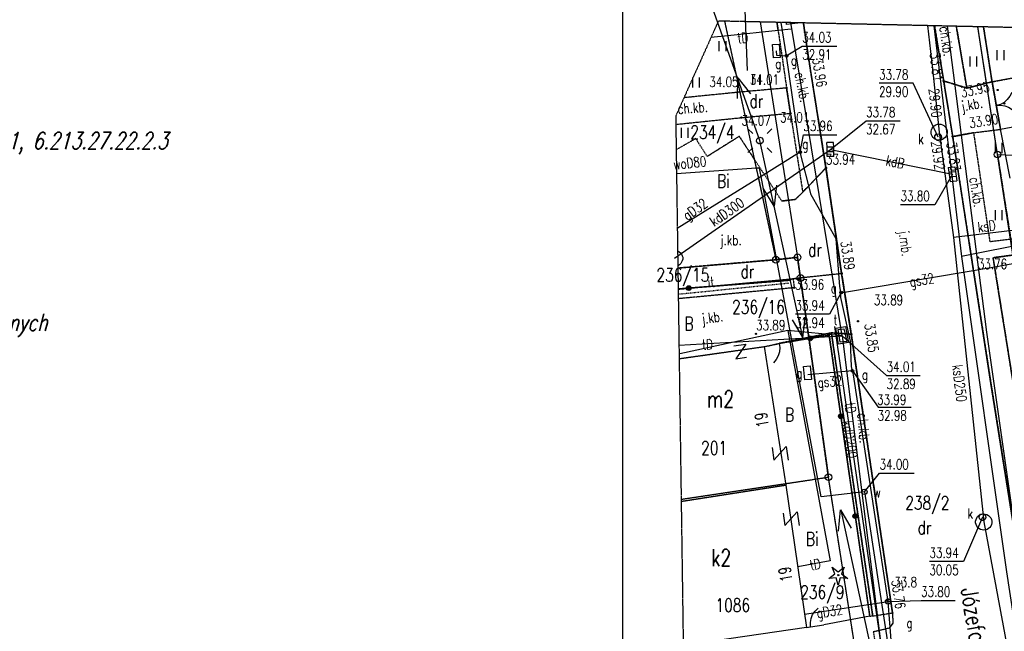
# Model space of a CAD drawing. Header units: millimetres. Extents: x 1427 to 82594, y 2364 to 16149.
# Tile 22 of 58: x 21661 to 23123, y 14360 to 15269. Entities that reach past the tile are written whole.
import ezdxf
from ezdxf.enums import TextEntityAlignment as Align

# ---------------------------------------------------------------- set-up
doc = ezdxf.new("R2010")
doc.units = ezdxf.units.MM
doc.header["$XCLIPFRAME"] = 2
for name, pattern in [('1', [2, 1, -1]), ('2', [1, 0.5, -0.5]), ('423', [2, 1.5, -0.5]), ('424', [1.5, 1, -0.5]), ('901', [0])]:
    doc.linetypes.add(name, pattern=pattern)
for name, color, linetype in [('202-punkt_graniczny', 7, 'Continuous'), ('210-oznaczenie_konturu_uzytku_g', 7, 'Continuous'), ('211-numer_dzialki_ewidencyjnej', 7, 'Continuous'), ('218-kontur_uzytku_gruntowego', 7, 'Continuous'), ('219-dzialka_ewidencyjna', 7, 'Continuous'), ('238-Punkt_adresowy_budynku', 7, 'Continuous'), ('312-budynek_ewidencyjny', 7, 'Continuous'), ('312-oznaczenie_budynku_ewidency', 7, 'Continuous'), ('994-Nazwa_ulicy', 7, 'Continuous'), ('brama', 7, 'Continuous'), ('chodnik', 7, 'Continuous'), ('chodnik-Atr17', 7, 'Continuous'), ('drzewo_iglaste', 7, 'Continuous'), ('furtka', 7, 'Continuous'), ('inny_obiekt_zagospodarowania_te', 7, 'Continuous'), ('jezdnia', 7, 'Continuous'), ('jezdnia-Atr17', 7, 'Continuous'), ('komora_podziemna', 7, 'Continuous'), ('kratka_sciekowa', 7, 'Continuous'), ('kraweznik', 7, 'Continuous'), ('latarnia', 7, 'Continuous'), ('obudowa_ochronna_przewodu', 7, 'Continuous'), ('ogrodzenie_trwale', 7, 'Continuous'), ('pikieta_naturalna', 7, 'Continuous'), ('pikieta_naturalna-Atr2', 7, 'Continuous'), ('pikieta_sztuczna', 7, 'Continuous'), ('pikieta_sztuczna-Atr2', 7, 'Continuous'), ('przewod_elektroenergetyczny_nis', 7, 'Continuous'), ('przewod_gazowy', 7, 'Continuous'), ('przewod_gazowy-Atr1', 7, 'Continuous'), ('przewod_kanalizacyjny', 7, 'Continuous'), ('przewod_kanalizacyjny-Atr1', 7, 'Continuous'), ('przewod_telekomunikacyjny_podzi', 7, 'Continuous'), ('przewod_wodociagowy', 7, 'Continuous'), ('przewod_wodociagowy-Atr1', 7, 'Continuous'), ('rzedna-Atr2', 7, 'Continuous'), ('rzedna-Atr3', 7, 'Continuous'), ('studnia_kanalizacyjna', 7, 'Continuous'), ('szafa_gazowa_lub_kontener', 7, 'Continuous'), ('szafa_gazowa_lub_kontener-Atr17', 7, 'Continuous'), ('trawnik', 7, 'Continuous'), ('wjazd_do_poziemia', 7, 'Continuous'), ('wlaz_do_komory_lub_kanalu', 7, 'Continuous'), ('wlaz_do_komory_lub_kanalu-Atr17', 7, 'Continuous'), ('wlaz_do_komory_lub_kanalu_-_okr', 7, 'Continuous'), ('Zakres', 7, 'Continuous'), ('zasuwa_lub_zawor', 7, 'Continuous'), ('zasuwa_lub_zawor-Atr17', 7, 'Continuous')]:
    doc.layers.add(name, color=color, linetype=linetype)
doc.styles.add('STYL_ARIAL', font='simplex', dxfattribs={"width": 0.75, "oblique": 0.1})
picture_1 = doc.add_image_def('image1.jpg', size_in_pixel=(4962, 6999))

# ---------------------------------------------------------------- blocks, each defined once
blk = doc.blocks.new('202')
at = {"color": 0}
blk.add_circle((0, 0), 0.25, dxfattribs=at)
blk = doc.blocks.new('US22')
at = {"color": 7}
blk.add_polyline3d([(0, 0.25, 0), (0.1352, 0.2103, 0), (0.2274, 0.1039, 0), (0.2475, -0.0356, 0), (0.1889, -0.1637, 0), (0.0704, -0.2399, 0), (-0.0704, -0.2399, 0), (-0.1889, -0.1637, 0), (-0.2475, -0.0356, 0), (-0.2274, 0.1039, 0), (-0.1352, 0.2103, 0), (0, 0.25, 0)], dxfattribs=at)
blk = doc.blocks.new('US25')
at = {"color": 7}
blk.add_polyline3d([(0.2003, -0.0001, 0), (0.1535, -0.1287, 0), (0.035, -0.1971, 0), (-0.0997, -0.1733, 0), (-0.1876, -0.0685, 0), (-0.1876, 0.0683, 0), (-0.0997, 0.1731, 0), (0.035, 0.1968, 0), (0.1535, 0.1284, 0), (0.2003, -0.0001, 0)], dxfattribs=at)
blk = doc.blocks.new('US05')
at = {"color": 7}
for points in [[(-0.525, 0.25, 0), (-0.175, 0.25, 0)], [(-0.525, -0.25, 0), (-0.525, 0.25, 0)], [(-0.175, 0.25, 0), (0.175, 0.25, 0)], [(-0.175, -0.25, 0), (-0.175, 0.25, 0)], [(0.175, 0.25, 0), (0.525, 0.25, 0)], [(0.175, -0.25, 0), (0.175, 0.25, 0)], [(0.525, -0.25, 0), (0.525, 0.25, 0)], [(-0.525, -0.25, 0), (-0.175, -0.25, 0)], [(-0.175, -0.25, 0), (0.175, -0.25, 0)], [(0.175, -0.25, 0), (0.525, -0.25, 0)]]:
    blk.add_polyline3d(points, dxfattribs=at)
blk = doc.blocks.new('PW02')
at = {"color": 7}
blk.add_polyline3d([(0.045, 0, 0), (0.0318, -0.0318, 0), (0, -0.045, 0), (-0.0318, -0.0318, 0), (-0.045, 0, 0), (-0.0318, 0.0318, 0), (0, 0.045, 0), (0.0318, 0.0318, 0), (0.045, 0, 0)], dxfattribs=at)
blk = doc.blocks.new('OK02')
at = {"color": 7}
for points in [[(-0.75, 1.299, 0), (-0.4963, 1.1147, 0), (-0.2865, 0.8817, 0), (-0.1297, 0.6101, 0), (-0.0328, 0.3119, 0), (0, 0, 0)], [(0, 0, 0), (0.0328, 0.3119, 0), (0.1297, 0.6101, 0), (0.2865, 0.8817, 0), (0.4963, 1.1147, 0), (0.75, 1.299, 0)]]:
    blk.add_polyline3d(points, dxfattribs=at)
blk = doc.blocks.new('OK04')
at = {"color": 7}
blk.add_polyline3d([(0, 0.001, 0), (0.0328, 0.3129, 0), (0.1297, 0.6111, 0), (0.2865, 0.8827, 0), (0.4963, 1.1157, 0), (0.75, 1.3, 0)], dxfattribs=at)
blk = doc.blocks.new('PW01')
at = {"color": 7}
blk.add_polyline3d([(0.045, 0, 0), (0.0318, -0.0318, 0), (0, -0.045, 0), (-0.0318, -0.0318, 0), (-0.045, 0, 0), (-0.0318, 0.0318, 0), (0, 0.045, 0), (0.0318, 0.0318, 0), (0.045, 0, 0)], dxfattribs=at)
blk = doc.blocks.new('TU04')
at = {"color": 7}
for points in [[(0, 0, 0), (0, 0.75, 0)], [(0.5, 0, 0), (0.5, 0.75, 0)]]:
    blk.add_polyline3d(points, dxfattribs=at)
blk = doc.blocks.new('921')
at = {"color": 0}
for p, q in [((-0.7, -0.25), (-0.25, 0.1)), ((-0.25, 0.1), (-0.45, 0.6)), ((-0.45, 0.6), (0, 0.25)), ((0, 0.25), (0.45, 0.6)), ((0.45, 0.6), (0.25, 0.1)), ((0.25, 0.1), (0.7, -0.25)), ((-0.15, -0.2), (-0.7, -0.25)), ((0, -0.75), (-0.15, -0.2)), ((0.15, -0.2), (0, -0.75)), ((0.7, -0.25), (0.15, -0.2))]:
    blk.add_line(p, q, dxfattribs=at)
blk.add_circle((0, 0), 0.05, dxfattribs=at)
blk = doc.blocks.new('504')
at = {"color": 0}
blk.add_lwpolyline([(0.5, 0.25), (0.5, -0.25), (-0.5, -0.25), (-0.5, 0.25)], close=True, dxfattribs=at)
blk = doc.blocks.new('SM01')
at = {"color": 7}
for points in [[(-0.53, 0.531, 0), (-0.883, 0.884, 0)], [(0.531, 0.531, 0), (0.884, 0.884, 0)], [(0, 0.25, 0), (0.1352, 0.2103, 0), (0.2274, 0.1039, 0), (0.2475, -0.0356, 0), (0.1889, -0.1637, 0), (0.0704, -0.2399, 0), (-0.0704, -0.2399, 0), (-0.1889, -0.1637, 0), (-0.2475, -0.0356, 0), (-0.2274, 0.1039, 0), (-0.1352, 0.2103, 0), (0, 0.25, 0)], [(-0.53, -0.53, 0), (-0.883, -0.883, 0)], [(0.531, -0.53, 0), (0.884, -0.883, 0)]]:
    blk.add_polyline3d(points, dxfattribs=at)

msp = doc.modelspace()

# ---------------------------------------------------------------- linework, layer by layer
at = {"layer": '211-numer_dzialki_ewidencyjnej', "color": 7}
for points in [[(22810.683, 15297.119, 0), (22737.275, 15296.071, 0), (22741.471, 15193.301, 0)], [(22721.399, 14784.359, 0), (22739.553, 14786.747, 0), (22724.265, 14765.249, 0), (22740.509, 14767.637, 0)], [(22778.475, 14633.251, 0), (22781.021, 14614.581, 0), (22799.267, 14634.949, 0), (22802.237, 14614.581, 0)], [(22794.525, 14535.945, 0), (22797.071, 14517.275, 0), (22815.317, 14537.643, 0), (22818.287, 14517.275, 0)]]:
    msp.add_polyline3d(points, dxfattribs=at)
at = {"layer": '218-kontur_uzytku_gruntowego', "color": 3, "linetype": '2'}
for points in [[(22707.777, 15266.669, 0), (22712.445, 15244.951, 0)], [(23113.147, 15068.673, 0), (23083.917, 15258.393, 0)], [(22712.445, 15244.951, 0), (22730.437, 15161.241, 0)], [(22730.437, 15161.241, 0), (22738.447, 15123.975, 0)], [(22751.813, 15061.779, 0), (22783.947, 14912.273, 0)], [(23113.147, 15068.673, 0), (23189.347, 14580.073, 0)], [(22815.947, 14915.873, 0), (22783.947, 14912.273, 0)], [(22783.947, 14912.273, 0), (22815.947, 14915.873, 0)], [(22820.347, 14885.073, 0), (22815.947, 14915.873, 0)], [(22815.947, 14915.873, 0), (22820.347, 14885.073, 0)], [(22783.947, 14912.273, 0), (22638.363, 14899.837, 0)], [(22638.809, 14868.521, 0), (22820.347, 14885.073, 0)], [(22861.947, 14589.273, 0), (22820.347, 14885.073, 0)], [(22820.347, 14885.073, 0), (22861.947, 14589.273, 0)], [(22643.253, 14556.425, 0), (22861.947, 14589.273, 0)], [(22979.947, 13831.873, 0), (22861.947, 14589.273, 0)]]:
    msp.add_polyline3d(points, dxfattribs=at)
at = {"layer": '219-dzialka_ewidencyjna', "color": 7}
for points in [[(22707.777, 15266.669, 0), (22754.745, 15048.139, 0)], [(22760.647, 15265.507, 0), (22793.811, 15055.835, 0)], [(23113.147, 15068.673, 0), (23083.917, 15258.393, 0)], [(23165.547, 14727.073, 0), (23113.147, 15068.673, 0)], [(23113.147, 15068.673, 0), (23804.747, 15041.073, 0)], [(22754.745, 15048.139, 0), (22757.889, 15033.517, 0)], [(22793.811, 15055.835, 0), (22815.947, 14915.873, 0)], [(22757.889, 15033.517, 0), (22783.947, 14912.273, 0)], [(22783.947, 14912.273, 0), (22815.947, 14915.873, 0)], [(22815.947, 14915.873, 0), (22820.347, 14885.073, 0)], [(22638.363, 14899.837, 0), (22783.947, 14912.273, 0)], [(22638.809, 14868.521, 0), (22820.347, 14885.073, 0)], [(22820.347, 14885.073, 0), (22861.947, 14589.273, 0)], [(22643.253, 14556.425, 0), (22861.947, 14589.273, 0)], [(22979.947, 13831.873, 0), (22861.947, 14589.273, 0)]]:
    msp.add_polyline3d(points, dxfattribs=at)
at = {"layer": '312-budynek_ewidencyjny', "color": 7}
for points in [[(22640.279, 14765.337, 0), (22766.747, 14783.273, 0)], [(22766.747, 14783.273, 0), (22798.947, 14577.473, 0)], [(22798.947, 14577.473, 0), (22643.299, 14553.219, 0)], [(22643.299, 14553.219, 0), (22798.947, 14577.473, 0)], [(22798.947, 14577.473, 0), (22829.347, 14366.073, 0)], [(22829.347, 14366.073, 0), (22646.351, 14338.921, 0)]]:
    msp.add_polyline3d(points, dxfattribs=at)
at = {"layer": 'brama', "color": 7}
msp.add_polyline3d([(23104.947, 15176.673, 0), (23117.547, 15106.073, 0)], dxfattribs=at)
at = {"layer": 'chodnik', "color": 7, "linetype": '423'}
for points in [[(22785.519, 15264.959, 0), (22799.747, 15167.473, 0), (22805.547, 15129.873, 0), (22814.985, 15068.991, 0)], [(22823.747, 15012.473, 0), (22858.347, 15048.673, 0), (22832.747, 15210.273, 0), (22824.839, 15264.095, 0)], [(23019.517, 15259.811, 0), (23033.147, 15177.873, 0), (23067.547, 15167.273, 0), (23051.895, 15259.097, 0)], [(22635.321, 15113.413, 0), (22732.747, 15123.473, 0), (22805.547, 15129.873, 0), (22799.747, 15167.473, 0)], [(22799.747, 15167.473, 0), (22726.347, 15160.873, 0), (22647.379, 15152.915, 0)], [(23259.147, 13979.873, 0), (23206.147, 14298.873, 0), (23142.547, 14693.073, 0), (23134.547, 14740.273, 0), (23106.547, 14915.273, 0), (23150.147, 14921.073, 0), (23146.547, 14944.473, 0), (23102.147, 14938.873, 0), (23077.947, 15101.073, 0), (23046.547, 15095.273, 0), (23103.347, 14728.473, 0), (23173.347, 14287.273, 0), (23225.547, 13974.273, 0), (23240.547, 13939.873, 0), (23273.947, 13895.273, 0), (23310.747, 13930.673, 0), (23259.147, 13979.873, 0)], [(22814.985, 15068.991, 0), (22823.747, 15012.473, 0)], [(22866.347, 14803.673, 0), (22927.747, 14383.073, 0), (22957.147, 14387.673, 0), (22895.947, 14801.673, 0), (22866.347, 14803.673, 0)]]:
    msp.add_polyline3d(points, dxfattribs=at)
at = {"layer": 'furtka', "color": 7}
for points in [[(22788.947, 14788.073, 0), (22773.747, 14784.473, 0)], [(22835.347, 14366.873, 0), (22855.147, 14369.673, 0)]]:
    msp.add_polyline3d(points, dxfattribs=at)
at = {"layer": 'inny_obiekt_zagospodarowania_te', "color": 7, "linetype": '1'}
msp.add_polyline3d([(22638.913, 14861.193, 0), (22803.747, 14877.873, 0)], dxfattribs=at)
at = {"layer": 'jezdnia', "color": 7, "linetype": '424'}
for points in [[(22824.839, 15264.095, 0), (22832.747, 15210.273, 0), (22858.347, 15048.673, 0), (22881.547, 14892.073, 0), (22895.947, 14801.673, 0), (22957.147, 14387.673, 0), (22957.547, 14372.473, 0), (22952.347, 14364.873, 0), (22928.547, 14359.273, 0), (22939.547, 14295.673, 0), (22960.147, 14293.073, 0), (22975.347, 14289.473, 0), (22984.747, 14286.073, 0), (23002.947, 14275.273, 0), (23016.347, 14263.073, 0), (23030.547, 14239.073, 0), (23102.947, 13864.673, 0), (23114.947, 13780.273, 0), (23129.547, 13548.673, 0)], [(23033.147, 15177.873, 0), (23019.517, 15259.811, 0)], [(23077.947, 15101.073, 0), (23117.547, 15106.073, 0), (23104.947, 15176.673, 0), (23067.547, 15167.273, 0), (23033.147, 15177.873, 0), (23046.547, 15095.273, 0), (23077.947, 15101.073, 0)], [(23046.547, 15095.273, 0), (23033.147, 15177.873, 0)], [(22844.039, 15033.703, 0), (22823.747, 15012.473, 0), (22812.747, 15001.673, 0), (22792.747, 14999.473, 0), (22729.547, 15095.673, 0), (22681.947, 15065.873, 0), (22664.947, 15092.273, 0), (22635.859, 15075.699, 0)], [(23103.347, 14728.473, 0), (23046.547, 15095.273, 0)], [(22867.565, 14890.601, 0), (22881.547, 14892.073, 0), (22858.347, 15048.673, 0), (22844.039, 15033.703, 0)], [(22638.803, 14868.981, 0), (22804.547, 14881.873, 0), (22809.347, 14884.473, 0), (22867.565, 14890.601, 0)], [(22809.347, 14884.473, 0), (22811.147, 14870.673, 0)], [(22811.147, 14870.673, 0), (22639.011, 14854.293, 0)], [(22766.747, 14783.273, 0), (22866.347, 14803.673, 0)], [(22866.347, 14803.673, 0), (22895.947, 14801.673, 0)], [(22640.279, 14765.243, 0), (22766.747, 14783.273, 0)], [(23173.347, 14287.273, 0), (23103.347, 14728.473, 0)]]:
    msp.add_polyline3d(points, dxfattribs=at)
at = {"layer": 'komora_podziemna', "color": 30}
for points in [[(22816.497, 15264.277, 0), (22816.547, 15263.873, 0), (22799.947, 15261.673, 0), (22799.531, 15264.651, 0)], [(22873.147, 14810.673, 0), (22887.547, 14812.873, 0), (22891.547, 14789.473, 0), (22876.747, 14786.873, 0), (22873.147, 14810.673, 0)]]:
    msp.add_polyline3d(points, dxfattribs=at)
at = {"layer": 'kraweznik', "color": 7}
for points in [[(22792.747, 14999.473, 0), (22812.747, 15001.673, 0), (22823.747, 15012.473, 0), (22858.347, 15048.673, 0), (22832.747, 15210.273, 0), (22824.839, 15264.095, 0)], [(23574.547, 13784.873, 0), (23378.747, 13834.473, 0), (23348.547, 13844.673, 0), (23330.947, 13855.473, 0), (23313.147, 13866.873, 0), (23291.347, 13881.273, 0), (23273.947, 13895.273, 0), (23240.547, 13939.873, 0), (23225.547, 13974.273, 0), (23173.347, 14287.273, 0), (23103.347, 14728.473, 0), (23046.547, 15095.273, 0), (23033.147, 15177.873, 0), (23019.517, 15259.811, 0)], [(22957.147, 14387.673, 0), (22895.947, 14801.673, 0), (22881.547, 14892.073, 0), (22858.347, 15048.673, 0)], [(22957.147, 14387.673, 0), (22957.547, 14372.473, 0), (22952.347, 14364.873, 0), (22928.547, 14359.273, 0)]]:
    msp.add_polyline3d(points, dxfattribs=at)
at = {"layer": 'obudowa_ochronna_przewodu', "color": 52}
msp.add_polyline3d([(22885.947, 14864.273, 0), (23109.147, 14901.673, 0)], dxfattribs=at)
at = {"layer": 'ogrodzenie_trwale', "color": 7, "linetype": '901'}
for points in [[(23104.947, 15176.673, 0), (23092.299, 15258.209, 0)], [(23131.947, 15033.473, 0), (23117.547, 15106.073, 0)], [(22804.147, 14881.873, 0), (22638.803, 14868.991, 0)], [(22923.347, 14382.873, 0), (22863.147, 14800.073, 0), (22788.947, 14788.073, 0)], [(22766.747, 14783.273, 0), (22773.747, 14784.473, 0)], [(22923.347, 14382.873, 0), (22855.147, 14369.673, 0)], [(22829.347, 14366.073, 0), (22835.347, 14366.873, 0)]]:
    msp.add_polyline3d(points, dxfattribs=at)
at = {"layer": 'ogrodzenie_trwale', "color": 7}
for centre, radius in [((22654.601, 14870.221), 3.5), ((22654.601, 14870.221), 3.15), ((22654.601, 14870.221), 2.8), ((22654.601, 14870.221), 2.45), ((22654.601, 14870.221), 2.1), ((22654.601, 14870.221), 1.75), ((22654.601, 14870.221), 1.4), ((22654.601, 14870.221), 1.05), ((22654.601, 14870.221), 0.7), ((22835.033, 14795.527), 3.5), ((22835.033, 14795.527), 3.15), ((22835.033, 14795.527), 2.8), ((22835.033, 14795.527), 2.45), ((22835.033, 14795.527), 2.1), ((22835.033, 14795.527), 1.75), ((22835.033, 14795.527), 1.4), ((22835.033, 14795.527), 1.05), ((22835.033, 14795.527), 0.7), ((22880.503, 14679.797), 3.5), ((22880.503, 14679.797), 3.15), ((22880.503, 14679.797), 2.8), ((22880.503, 14679.797), 2.45), ((22880.503, 14679.797), 2.1), ((22880.503, 14679.797), 1.75), ((22880.503, 14679.797), 1.4), ((22880.503, 14679.797), 1.05), ((22880.503, 14679.797), 0.7), ((22901.925, 14531.335), 3.5), ((22901.925, 14531.335), 3.15), ((22901.925, 14531.335), 2.8), ((22901.925, 14531.335), 2.45), ((22901.925, 14531.335), 2.1), ((22901.925, 14531.335), 1.75), ((22901.925, 14531.335), 1.4), ((22901.925, 14531.335), 1.05), ((22901.925, 14531.335), 0.7)]:
    msp.add_circle(centre, radius, dxfattribs=at)
at = {"layer": 'przewod_elektroenergetyczny_nis', "color": 1}
for points in [[(22823.979, 14796.705, 0), (22760.129, 15089.471, 0), (22659.447, 15371.965, 0), (22679.169, 15347.019, 0)], [(22727.163, 15151.753, 0), (22727.313, 15182.457, 0), (22746.023, 15158.845, 0)], [(22784.827, 15023.087, 0), (22781.281, 14992.007, 0), (22765.289, 15018.863, 0)], [(22808.047, 14823.193, 0), (22824.183, 14796.401, 0), (22827.329, 14827.049, 0)], [(22876.757, 14509.217, 0), (22880.061, 14540.929, 0), (22895.917, 14513.511, 0)], [(22880.163, 14540.269, 0), (22943.699, 14247.393, 0)]]:
    msp.add_polyline3d(points, dxfattribs=at)
at = {"layer": 'przewod_gazowy', "color": 40}
for points in [[(22791.451, 15264.829, 0), (22799.347, 15215.073, 0), (22819.947, 15072.073, 0)], [(22784.547, 15222.473, 0), (22784.747, 15216.273, 0), (22799.347, 15215.073, 0)], [(22814.985, 15068.991, 0), (22793.811, 15055.835, 0)], [(22819.947, 15072.073, 0), (22814.985, 15068.991, 0)], [(23298.147, 13526.473, 0), (23055.147, 13522.873, 0), (23023.547, 13882.673, 0), (23019.547, 13953.073, 0), (23011.747, 13984.473, 0), (22961.747, 14264.073, 0), (22950.547, 14404.673, 0), (22899.147, 14741.073, 0), (22897.547, 14747.273, 0), (22896.347, 14753.473, 0), (22894.747, 14791.073, 0), (22880.347, 14856.073, 0), (22880.547, 14863.873, 0), (22879.147, 14872.673, 0), (22873.347, 14943.273, 0), (22836.147, 15008.473, 0), (22819.947, 15072.073, 0)], [(22793.811, 15055.835, 0), (22761.887, 15036.003, 0)], [(22757.889, 15033.517, 0), (22637.525, 14958.739, 0)], [(22761.887, 15036.003, 0), (22757.889, 15033.517, 0)], [(22880.547, 14863.873, 0), (22885.947, 14864.273, 0), (23109.147, 14901.673, 0), (23146.747, 14908.673, 0)], [(22897.547, 14747.273, 0), (22831.547, 14741.073, 0)], [(22826.547, 14385.473, 0), (22950.547, 14404.673, 0)]]:
    msp.add_polyline3d(points, dxfattribs=at)
at = {"layer": 'przewod_kanalizacyjny', "color": 34}
for points in [[(23008.865, 15260.045, 0), (23016.747, 15195.873, 0), (23026.347, 15101.873, 0), (23047.747, 14945.473, 0), (23092.547, 14522.673, 0), (23216.747, 13856.873, 0)], [(22633.547, 14914.473, 0), (22864.947, 15076.073, 0)], [(22864.947, 15076.073, 0), (23046.347, 15039.473, 0)], [(23160.347, 14958.473, 0), (23047.747, 14945.473, 0)], [(22870.947, 14812.873, 0), (22944.547, 14306.673, 0), (22997.347, 13868.273, 0), (23073.747, 13861.673, 0)]]:
    msp.add_polyline3d(points, dxfattribs=at)
at = {"layer": 'przewod_telekomunikacyjny_podzi', "color": 30}
for points in [[(22787.287, 15252.843, 0), (22712.445, 15244.951, 0)], [(22806.547, 15254.873, 0), (22787.287, 15252.843, 0)], [(22844.039, 15033.703, 0), (22806.093, 15264.507, 0)], [(23336.747, 13270.873, 0), (23361.547, 13306.073, 0), (23369.147, 13456.473, 0), (23307.747, 13681.273, 0), (23229.147, 13879.473, 0), (23097.147, 14804.673, 0), (23038.885, 15259.385, 0)], [(22712.445, 15244.951, 0), (22687.523, 15242.323, 0)], [(22867.565, 14890.601, 0), (22844.039, 15033.703, 0)], [(22882.547, 14799.473, 0), (22867.565, 14890.601, 0)], [(22639.993, 14785.289, 0), (22882.547, 14799.473, 0)], [(22882.547, 14799.473, 0), (22801.747, 14807.273, 0), (22641.147, 14772.673, 0), (22640.169, 14773.045, 0)], [(22801.747, 14807.273, 0), (22864.347, 14465.073, 0), (22816.347, 14456.273, 0)], [(22882.547, 14799.473, 0), (22980.947, 14013.273, 0), (23016.747, 13837.473, 0), (23040.547, 13408.473, 0), (23052.347, 13273.473, 0), (23050.947, 13262.073, 0)]]:
    msp.add_polyline3d(points, dxfattribs=at)
at = {"layer": 'przewod_wodociagowy', "color": 5}
for points in [[(23018.583, 15259.831, 0), (23059.347, 14917.073, 0)], [(22754.745, 15048.139, 0), (22636.369, 15039.903, 0)], [(22761.887, 15036.003, 0), (22759.547, 15048.473, 0), (22754.745, 15048.139, 0)], [(22915.547, 14567.273, 0), (22851.147, 14560.273, 0), (22761.887, 15036.003, 0)], [(23360.547, 14976.873, 0), (23059.347, 14917.073, 0)], [(23059.347, 14917.073, 0), (23126.547, 14448.473, 0), (23232.747, 13751.473, 0), (23237.147, 13735.873, 0)], [(22915.547, 14567.273, 0), (22951.747, 14331.273, 0), (22958.347, 14287.673, 0), (22993.547, 14043.873, 0), (23008.147, 13818.473, 0), (23020.947, 13491.073, 0)]]:
    msp.add_polyline3d(points, dxfattribs=at)
at = {"layer": 'rzedna-Atr2', "color": 7}
for points in [[(22799.347, 15215.073, 0), (22823.147, 15229.673, 0), (22874.427, 15229.673, 0)], [(23024.747, 15094.473, 0), (22987.947, 15174.473, 0), (22937.207, 15174.473, 0)], [(22864.947, 15076.073, 0), (22917.947, 15118.673, 0), (22968.687, 15118.673, 0)], [(22819.947, 15072.073, 0), (22824.747, 15098.073, 0), (22874.207, 15098.073, 0)], [(23046.347, 15039.473, 0), (23019.747, 14994.073, 0), (22969.107, 14994.073, 0)], [(22880.947, 14863.473, 0), (22863.747, 14831.273, 0), (22813.007, 14831.273, 0)], [(22882.547, 14799.473, 0), (22948.347, 14740.273, 0), (22998.447, 14740.273, 0)], [(22897.547, 14747.273, 0), (22936.011, 14692.999, 0), (22984.767, 14692.999, 0)], [(22915.547, 14567.273, 0), (22937.947, 14595.273, 0), (22989.107, 14595.273, 0)], [(23090.747, 14529.873, 0), (23062.747, 14463.873, 0), (23012.007, 14463.873, 0)], [(22950.547, 14404.673, 0), (22999.547, 14406.073, 0), (23050.187, 14406.073, 0)]]:
    msp.add_polyline3d(points, dxfattribs=at)
at = {"layer": 'studnia_kanalizacyjna', "color": 34}
for points in [[(23017.547, 15093.873, 0), (23015.947, 15095.873, 0), (23014.947, 15098.073, 0), (23014.347, 15100.473, 0), (23014.347, 15103.073, 0), (23014.947, 15105.473, 0), (23015.947, 15107.873, 0), (23017.347, 15109.873, 0), (23019.147, 15111.473, 0), (23021.347, 15112.873, 0), (23023.747, 15113.673, 0), (23026.347, 15113.873, 0), (23028.747, 15113.673, 0), (23031.147, 15112.873, 0), (23033.347, 15111.673, 0), (23035.147, 15109.873, 0), (23036.747, 15107.873, 0), (23037.747, 15105.673, 0), (23038.347, 15103.273, 0), (23038.347, 15100.673, 0), (23037.747, 15098.273, 0), (23036.747, 15095.873, 0), (23035.347, 15093.873, 0), (23033.547, 15092.273, 0), (23031.347, 15090.873, 0), (23028.947, 15090.073, 0), (23026.347, 15089.873, 0), (23023.947, 15090.073, 0), (23021.547, 15090.873, 0), (23019.347, 15092.073, 0), (23017.547, 15093.873, 0)], [(22637.997, 14925.589, 0), (22638.347, 14925.473, 0), (22640.547, 14924.273, 0), (22642.347, 14922.473, 0), (22643.947, 14920.473, 0), (22644.947, 14918.273, 0), (22645.547, 14915.873, 0), (22645.547, 14913.273, 0), (22644.947, 14910.873, 0), (22643.947, 14908.473, 0), (22642.547, 14906.473, 0), (22640.747, 14904.873, 0), (22638.547, 14903.473, 0), (22638.313, 14903.395, 0)], [(23083.747, 14514.673, 0), (23082.147, 14516.673, 0), (23081.147, 14518.873, 0), (23080.547, 14521.273, 0), (23080.547, 14523.873, 0), (23081.147, 14526.273, 0), (23082.147, 14528.673, 0), (23083.547, 14530.673, 0), (23085.347, 14532.273, 0), (23087.547, 14533.673, 0), (23089.947, 14534.473, 0), (23092.547, 14534.673, 0), (23094.947, 14534.473, 0), (23097.347, 14533.673, 0), (23099.547, 14532.473, 0), (23101.347, 14530.673, 0), (23102.947, 14528.673, 0), (23103.947, 14526.473, 0), (23104.547, 14524.073, 0), (23104.547, 14521.473, 0), (23103.947, 14519.073, 0), (23102.947, 14516.673, 0), (23101.547, 14514.673, 0), (23099.747, 14513.073, 0), (23097.547, 14511.673, 0), (23095.147, 14510.873, 0), (23092.547, 14510.673, 0), (23090.147, 14510.873, 0), (23087.747, 14511.673, 0), (23085.547, 14512.873, 0), (23083.747, 14514.673, 0)]]:
    msp.add_polyline3d(points, dxfattribs=at)
at = {"layer": 'trawnik', "color": 7, "linetype": '2'}
for points in [[(22787.287, 15252.843, 0), (22785.519, 15264.959, 0)], [(23051.895, 15259.097, 0), (23067.547, 15167.273, 0)], [(23104.947, 15176.673, 0), (23104.947, 15176.673, 0), (23092.299, 15258.209, 0)], [(23092.299, 15258.209, 0), (23104.947, 15176.673, 0)], [(23104.947, 15176.673, 0), (23104.947, 15176.673, 0), (23241.947, 15202.073, 0), (23235.753, 15255.053, 0)], [(23067.547, 15167.273, 0), (23104.947, 15176.673, 0)], [(22681.947, 15065.873, 0), (22729.547, 15095.673, 0), (22751.813, 15061.779, 0)], [(23150.147, 14921.073, 0), (23106.547, 14915.273, 0), (23134.547, 14740.273, 0), (23142.547, 14693.073, 0), (23189.547, 14697.073, 0), (23150.147, 14921.073, 0)], [(22788.947, 14788.073, 0), (22863.147, 14800.073, 0), (22923.347, 14382.873, 0), (22927.747, 14383.073, 0), (22866.347, 14803.673, 0), (22788.947, 14788.073, 0)]]:
    msp.add_polyline3d(points, dxfattribs=at)
at = {"layer": 'wjazd_do_poziemia', "color": 7}
msp.add_polyline3d([(23250.347, 15131.073, 0), (23241.947, 15202.073, 0), (23104.947, 15176.673, 0), (23117.547, 15106.073, 0), (23250.347, 15131.073, 0)], dxfattribs=at)
at = {"layer": 'wlaz_do_komory_lub_kanalu', "color": 7}
msp.add_polyline3d([(22876.547, 14808.673, 0), (22884.947, 14809.873, 0), (22889.347, 14790.673, 0), (22879.547, 14789.673, 0), (22876.547, 14808.673, 0)], dxfattribs=at)
at = {"layer": 'Zakres', "color": 5, "linetype": '2'}
msp.add_polyline3d([(23235.753, 15255.053, 0), (23092.299, 15258.209, 0), (23092.299, 15258.209, 0), (23083.917, 15258.393, 0), (23083.917, 15258.393, 0), (23051.895, 15259.097, 0), (23051.895, 15259.097, 0), (23038.885, 15259.385, 0), (23019.517, 15259.811, 0), (23019.517, 15259.811, 0), (23019.517, 15259.811, 0), (23018.583, 15259.831, 0), (23008.865, 15260.045, 0), (22824.839, 15264.095, 0), (22824.839, 15264.095, 0), (22816.497, 15264.277, 0), (22806.093, 15264.507, 0), (22799.531, 15264.651, 0), (22791.451, 15264.829, 0), (22785.519, 15264.959, 0), (22785.519, 15264.959, 0), (22760.647, 15265.507, 0), (22707.777, 15266.669, 0), (22707.777, 15266.669, 0), (22698.547, 15266.873, 0), (22687.523, 15242.323, 0), (22647.379, 15152.915, 0), (22647.379, 15152.915, 0), (22635.147, 15125.673, 0), (22635.321, 15113.413, 0), (22635.321, 15113.413, 0), (22635.859, 15075.699, 0), (22636.369, 15039.903, 0), (22637.525, 14958.739, 0), (22637.997, 14925.589, 0), (22638.313, 14903.395, 0), (22638.363, 14899.837, 0), (22638.363, 14899.837, 0), (22638.803, 14868.991, 0), (22638.803, 14868.981, 0), (22638.809, 14868.521, 0), (22638.809, 14868.521, 0), (22638.913, 14861.193, 0), (22639.011, 14854.293, 0), (22639.993, 14785.289, 0), (22640.169, 14773.045, 0), (22640.279, 14765.337, 0), (22640.279, 14765.243, 0), (22643.253, 14556.425, 0), (22643.253, 14556.425, 0), (22643.299, 14553.219, 0), (22643.299, 14553.219, 0), (22646.351, 14338.921, 0)], dxfattribs=at)
at = {"layer": 'zasuwa_lub_zawor-Atr17', "color": 52}
for points in [[(22798.041, 15214.041, 0), (22797.519, 15215.479, 0), (22798.167, 15216.865, 0), (22799.607, 15217.387, 0), (22800.993, 15216.739, 0), (22801.515, 15215.299, 0), (22800.865, 15213.913, 0), (22799.427, 15213.391, 0), (22798.041, 15214.041, 0)], [(22818.701, 15070.717, 0), (22818.181, 15072.157, 0), (22818.829, 15073.543, 0), (22820.269, 15074.065, 0), (22821.655, 15073.415, 0), (22822.175, 15071.977, 0), (22821.527, 15070.591, 0), (22820.089, 15070.069, 0), (22818.701, 15070.717, 0)], [(22879.447, 14862.177, 0), (22878.925, 14863.617, 0), (22879.575, 14865.003, 0), (22881.013, 14865.525, 0), (22882.399, 14864.877, 0), (22882.921, 14863.437, 0), (22882.273, 14862.051, 0), (22880.833, 14861.529, 0), (22879.447, 14862.177, 0)], [(22896.187, 14745.685, 0), (22895.665, 14747.123, 0), (22896.315, 14748.509, 0), (22897.753, 14749.031, 0), (22899.141, 14748.383, 0), (22899.661, 14746.943, 0), (22899.013, 14745.557, 0), (22897.573, 14745.035, 0), (22896.187, 14745.685, 0)]]:
    msp.add_polyline3d(points, dxfattribs=at)

# ---------------------------------------------------------------- block references
at = {"layer": '202-punkt_graniczny', "color": 7, "xscale": 20, "yscale": 20, "zscale": 20}
for p in [(23113.147, 15068.673), (22783.947, 14912.273), (22815.947, 14915.873), (22820.347, 14885.073), (22861.947, 14589.273)]:
    msp.add_blockref('202', p, dxfattribs=at)
at = {"layer": 'brama', "color": 7, "xscale": 20, "yscale": 20, "zscale": 20, "rotation": 280.11907}
msp.add_blockref('OK02', (23111.247, 15141.373), dxfattribs=at)
at = {"layer": 'drzewo_iglaste', "color": 3, "xscale": 20, "yscale": 20, "zscale": 20}
msp.add_blockref('921', (22876.547, 14443.673), dxfattribs=at)
at = {"layer": 'furtka', "color": 7, "xscale": 20, "yscale": 20, "zscale": 20}
for p, rotation in [((22788.947, 14788.073), 193.3274199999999), ((22835.347, 14366.873), 8.05006)]:
    msp.add_blockref('OK04', p, dxfattribs=dict(at, rotation=rotation))
at = {"layer": 'kratka_sciekowa', "color": 34, "xscale": 20, "yscale": 20, "zscale": 20}
for p, rotation in [((22864.947, 15076.073), 91.51282), ((23046.347, 15039.473), 277.5923199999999)]:
    msp.add_blockref('US05', p, dxfattribs=dict(at, rotation=rotation))
at = {"layer": 'latarnia', "color": 7, "xscale": 20, "yscale": 20, "zscale": 20}
msp.add_blockref('SM01', (22760.147, 15089.273), dxfattribs=at)
at = {"layer": 'pikieta_naturalna', "color": 7, "xscale": 20, "yscale": 20, "zscale": 20}
msp.add_blockref('PW01', (22949.547, 14406.273), dxfattribs=at)
at = {"layer": 'pikieta_sztuczna', "color": 7, "xscale": 20, "yscale": 20, "zscale": 20}
for p in [(22832.747, 15210.273), (23033.147, 15177.873), (22799.747, 15167.473), (23104.947, 15176.673), (22726.347, 15160.873), (22732.747, 15123.473), (22805.547, 15129.873), (23117.547, 15106.073), (23046.547, 15095.273), (22858.347, 15048.673), (23084.147, 14915.473), (22881.547, 14892.073), (22811.147, 14870.673), (22754.547, 14802.273), (22895.947, 14801.673), (22957.147, 14387.673)]:
    msp.add_blockref('PW01', p, dxfattribs=at)
at = {"layer": 'pikieta_sztuczna', "color": 7, "xscale": 20, "yscale": 20, "zscale": 20, "rotation": 180.0004199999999}
msp.add_blockref('PW01', (22905.947, 14820.873), dxfattribs=at)
at = {"layer": 'szafa_gazowa_lub_kontener', "color": 52, "xscale": 20, "yscale": 20, "zscale": 20}
for p, rotation in [((22784.547, 15222.473), 273.42119), ((22830.947, 14744.073), 95.39746999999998)]:
    msp.add_blockref('504', p, dxfattribs=dict(at, rotation=rotation))
at = {"layer": 'trawnik', "color": 7, "xscale": 20, "yscale": 20, "zscale": 20}
for p in [(22699.927, 15222.053), (23112.727, 15208.653), (23072.527, 15199.253), (22660.573, 15168.131), (22749.927, 15172.053), (22643.625, 15093.219), (23109.927, 15070.853), (23109.927, 14970.853)]:
    msp.add_blockref('TU04', p, dxfattribs=at)
at = {"layer": 'wjazd_do_poziemia', "color": 7, "xscale": 20, "yscale": 20, "zscale": 20}
for p in [(23113.307, 15164.433), (23123.307, 15144.433)]:
    msp.add_blockref('PW02', p, dxfattribs=at)
at = {"layer": 'wlaz_do_komory_lub_kanalu_-_okr', "color": 7, "xscale": 20, "yscale": 20, "zscale": 20}
for p in [(23024.747, 15094.473), (23090.747, 14529.873)]:
    msp.add_blockref('US22', p, dxfattribs=at)
at = {"layer": 'zasuwa_lub_zawor', "color": 5, "xscale": 20, "yscale": 20, "zscale": 20}
msp.add_blockref('US25', (22915.547, 14567.273), dxfattribs=at)
at = {"layer": 'zasuwa_lub_zawor', "color": 40, "xscale": 20, "yscale": 20, "zscale": 20, "rotation": 279.87269}
msp.add_blockref('US25', (22950.547, 14404.673), dxfattribs=at)

# ---------------------------------------------------------------- texts
at = {"color": 7, "style": 'STYL_ARIAL', "oblique": 15, "width": 0.75}
for s, p in [('Arkusz mapy:           6.213.27.22.2.1, 6.213.27.22.2.3', (21120.261, 15076.747)), ('oraz materiałów geodezyjnych udostępnionych', (21120.261, 14806.747))]:
    msp.add_text(s, height=25, dxfattribs=at).set_placement(p)
at = {"layer": '210-oznaczenie_konturu_uzytku_g', "color": 3, "style": 'STYL_ARIAL', "width": 0.75}
for s, p in [('dr', (22744.659, 15132.155)), ('Bi', (22696.583, 15013.149)), ('dr', (22831.699, 14910.885)), ('dr', (22731.313, 14878.929)), ('B', (22648.247, 14801.215)), ('B', (22797.457, 14666.049)), ('dr', (22994.519, 14498.313)), ('Bi', (22828.555, 14481.469))]:
    msp.add_text(s, height=20, dxfattribs=at).set_placement(p, align=Align.BOTTOM_LEFT)
at = {"layer": '211-numer_dzialki_ewidencyjnej', "color": 7, "style": 'STYL_ARIAL', "width": 0.75}
msp.add_text('234/4', height=20, dxfattribs=at).set_placement((22656.867, 15085.711), align=Align.BOTTOM_LEFT)
for s, p in [('236/15', (22606.623, 14899.731)), ('236/16', (22718.879, 14852.155)), ('238/2', (22976.093, 14561.007)), ('236/9', (22820.121, 14428.443))]:
    msp.add_text(s, height=20, dxfattribs=at).set_placement(p, align=Align.TOP_LEFT)
at = {"layer": '238-Punkt_adresowy_budynku', "color": 7, "style": 'STYL_ARIAL', "width": 0.75}
for rotation, p in [(100.101, (22776.733, 14676.861)), (100.102, (22811.873, 14447.507))]:
    msp.add_text('19', height=17.5, rotation=rotation, dxfattribs=at).set_placement(p, align=Align.BOTTOM_CENTER)
at = {"layer": '312-oznaczenie_budynku_ewidency', "color": 7, "style": 'STYL_ARIAL', "width": 0.75}
for s, p in [('m2', (22701.841, 14705.265)), ('k2', (22702.747, 14469.589))]:
    msp.add_text(s, height=25, dxfattribs=at).set_placement(p, align=Align.MIDDLE_CENTER)
msp.add_text('201', height=20, dxfattribs=at).set_placement((22672.929, 14642.571), align=Align.TOP_LEFT)
msp.add_text('1086', height=20, dxfattribs=at).set_placement((22694.219, 14383.057), align=Align.BOTTOM_LEFT)
at = {"layer": '994-Nazwa_ulicy', "color": 7, "style": 'STYL_ARIAL', "width": 0.75}
msp.add_text('Józefa Wybickiego', height=25, rotation=279.6763, dxfattribs=at).set_placement((23051.205, 14421.493), align=Align.BOTTOM_LEFT)
at = {"layer": 'chodnik-Atr17', "color": 7, "style": 'STYL_ARIAL', "width": 0.75}
for rotation, p in [(278.562, (23022.221, 15257.265)), (281.389, (22807.249, 15188.273)), (4.267, (22638.889, 15124.305)), (279.462, (23066.769, 15033.009)), (274.447, (22900.577, 14683.537))]:
    msp.add_text('ch.kb.', height=15, rotation=rotation, dxfattribs=at).set_placement(p, align=Align.BOTTOM_LEFT)
at = {"layer": 'inny_obiekt_zagospodarowania_te', "color": 7, "style": 'STYL_ARIAL', "width": 0.75}
msp.add_text('it', height=15, rotation=5.778, dxfattribs=at).set_placement((22684.063, 14866.703), align=Align.BOTTOM_LEFT)
at = {"layer": 'jezdnia-Atr17', "color": 7, "style": 'STYL_ARIAL', "width": 0.75}
for s, rotation, p in [('j.kb.', 10.491, (23061.595, 15128.293)), ('j.mb.', 277.8883, (22961.863, 14953.943)), ('j.kb.', 7.765, (22675.435, 14812.499))]:
    msp.add_text(s, height=15, rotation=rotation, dxfattribs=at).set_placement(p, align=Align.BOTTOM_LEFT)
msp.add_text('j.kb.', height=15, dxfattribs=at).set_placement((22701.347, 14929.507), align=Align.BOTTOM_LEFT)
at = {"layer": 'pikieta_naturalna-Atr2', "color": 7, "style": 'STYL_ARIAL', "width": 0.75}
msp.add_text('33.8', height=15, dxfattribs=at).set_placement((22959.747, 14421.307), align=Align.BOTTOM_LEFT)
at = {"layer": 'pikieta_sztuczna-Atr2', "color": 7, "style": 'STYL_ARIAL', "width": 0.75}
for s, rotation, p in [('33.96', 279.001, (22836.971, 15188.603)), ('33.85', 278.409, (22914.197, 14794.485)), ('33.76', 278.409, (22954.171, 14413.595))]:
    msp.add_text(s, height=15, rotation=rotation, dxfattribs=at).set_placement(p, align=Align.BOTTOM_CENTER)
for s, rotation, p in [('33.81', 276.892, (23008.175, 15218.773)), ('33.95', 12.707, (23061.163, 15148.685)), ('33.90', 8.841, (23072.819, 15103.297)), ('33.83', 278.952, (23032.771, 15085.203)), ('33.89', 278.427, (22875.571, 14938.395))]:
    msp.add_text(s, height=15, rotation=rotation, dxfattribs=at).set_placement(p, align=Align.BOTTOM_LEFT)
for s, p in [('34.05', (22706.747, 15164.507)), ('34.07', (22754.547, 15107.307)), ('34.01', (22811.927, 15111.767))]:
    msp.add_text(s, height=15, dxfattribs=at).set_placement(p, align=Align.BOTTOM_CENTER)
for s, p in [('34.01', (22745.219, 15167.979)), ('33.94', (22858.347, 15049.507)), ('33.76', (23083.947, 14893.907)), ('33.96', (22812.311, 14863.589)), ('33.89', (22929.547, 14840.507)), ('33.89', (22754.547, 14803.107))]:
    msp.add_text(s, height=15, dxfattribs=at).set_placement(p, align=Align.BOTTOM_LEFT)
at = {"layer": 'przewod_gazowy-Atr1', "color": 40, "style": 'STYL_ARIAL', "width": 0.75}
for s, rotation, p in [('gD32', 35.0389, (22648.151, 14976.079)), ('gs32', 9.512, (22982.553, 14879.241)), ('gs32', 5.366, (22845.811, 14729.541)), ('gD32', 8.802, (22844.539, 14387.037))]:
    msp.add_text(s, height=15, rotation=rotation, dxfattribs=at).set_placement(p, align=Align.MIDDLE_LEFT)
at = {"layer": 'przewod_kanalizacyjny-Atr1', "color": 34, "style": 'STYL_ARIAL', "width": 0.75}
for s, rotation, p in [('kdB', 348.593, (22947.563, 15060.225)), ('kdD300', 34.929, (22688.103, 14967.203)), ('ksD', 6.586, (23083.781, 14960.485)), ('ksD250', 276.6486, (23053.581, 14756.295)), ('kdD200', 278.272, (22889.911, 14673.293))]:
    msp.add_text(s, height=15, rotation=rotation, dxfattribs=at).set_placement(p, align=Align.MIDDLE_LEFT)
at = {"layer": 'przewod_telekomunikacyjny_podzi', "color": 30, "style": 'STYL_ARIAL', "width": 0.75}
for rotation, p in [(6.019, (22726.929, 15240.961)), (3.347, (22674.419, 14786.025)), (10.388, (22834.573, 14458.243))]:
    msp.add_text('tD', height=15, rotation=rotation, dxfattribs=at).set_placement(p, align=Align.MIDDLE_LEFT)
at = {"layer": 'przewod_telekomunikacyjny_podzi', "color": 34, "style": 'STYL_ARIAL', "width": 0.75}
msp.add_text('tD', height=15, rotation=277.134, dxfattribs=at).set_placement((22893.707, 14700.117), align=Align.MIDDLE_LEFT)
at = {"layer": 'przewod_wodociagowy-Atr1', "color": 5, "style": 'STYL_ARIAL', "width": 0.75}
msp.add_text('woD80', height=15, rotation=6.28, dxfattribs=at).set_placement((22631.621, 15053.509), align=Align.MIDDLE_LEFT)
at = {"layer": 'rzedna-Atr2', "color": 40, "style": 'STYL_ARIAL', "width": 0.75}
for s, p in [('34.03', (22823.147, 15230.667)), ('33.96', (22824.747, 15099.067)), ('33.94', (22813.007, 14832.267)), ('33.99', (22934.283, 14692.265)), ('33.80', (22999.547, 14407.067))]:
    msp.add_text(s, height=15, dxfattribs=at).set_placement(p, align=Align.BOTTOM_LEFT)
at = {"layer": 'rzedna-Atr2', "color": 34, "style": 'STYL_ARIAL', "width": 0.75}
for s, p in [('33.78', (22937.207, 15175.467)), ('33.78', (22917.947, 15119.667)), ('33.80', (22969.107, 14995.047)), ('33.94', (23012.007, 14464.867))]:
    msp.add_text(s, height=15, dxfattribs=at).set_placement(p, align=Align.BOTTOM_LEFT)
for s, rotation, p in [('29.90', 275.831, (23018.503, 15166.747)), ('29.92', 277.791, (23021.899, 15088.923))]:
    msp.add_text(s, height=15, rotation=rotation, dxfattribs=at).set_placement(p, align=Align.MIDDLE_LEFT)
at = {"layer": 'rzedna-Atr2', "color": 30, "style": 'STYL_ARIAL', "width": 0.75}
msp.add_text('34.01', height=15, dxfattribs=at).set_placement((22948.347, 14741.267), align=Align.BOTTOM_LEFT)
at = {"layer": 'rzedna-Atr2', "color": 5, "style": 'STYL_ARIAL', "width": 0.75}
msp.add_text('34.00', height=15, dxfattribs=at).set_placement((22937.947, 14596.267), align=Align.BOTTOM_LEFT)
at = {"layer": 'rzedna-Atr3', "color": 40, "style": 'STYL_ARIAL', "width": 0.75}
for s, p in [('32.91', (22823.147, 15205.147)), ('32.94', (22813.007, 14806.747)), ('32.98', (22935.051, 14668.857))]:
    msp.add_text(s, height=15, dxfattribs=at).set_placement(p, align=Align.BOTTOM_LEFT)
at = {"layer": 'rzedna-Atr3', "color": 34, "style": 'STYL_ARIAL', "width": 0.75}
for s, p in [('29.90', (22937.207, 15149.947)), ('32.67', (22917.947, 15094.147)), ('30.05', (23012.007, 14439.347))]:
    msp.add_text(s, height=15, dxfattribs=at).set_placement(p, align=Align.BOTTOM_LEFT)
at = {"layer": 'rzedna-Atr3', "color": 30, "style": 'STYL_ARIAL', "width": 0.75}
msp.add_text('32.89', height=15, dxfattribs=at).set_placement((22948.347, 14715.747), align=Align.BOTTOM_LEFT)
at = {"layer": 'szafa_gazowa_lub_kontener-Atr17', "color": 40, "style": 'STYL_ARIAL', "width": 0.75}
for p in [(22782.859, 15191.497), (22814.147, 14731.507)]:
    msp.add_text('g', height=15, dxfattribs=at).set_placement(p, align=Align.BOTTOM_LEFT)
at = {"layer": 'wlaz_do_komory_lub_kanalu-Atr17', "color": 7, "style": 'STYL_ARIAL', "width": 0.75}
msp.add_text('t', height=15, dxfattribs=at).set_placement((22869.699, 14810.843), align=Align.BOTTOM_LEFT)
at = {"layer": 'wlaz_do_komory_lub_kanalu_-_okr', "color": 7, "style": 'STYL_ARIAL', "width": 0.75}
for p in [(22995.197, 15079.717), (23068.547, 14523.307)]:
    msp.add_text('k', height=15, dxfattribs=at).set_placement(p, align=Align.BOTTOM_LEFT)
at = {"layer": 'zasuwa_lub_zawor-Atr17', "color": 40, "style": 'STYL_ARIAL', "width": 0.75}
for p in [(22806.255, 15196.455), (22823.247, 15072.327), (22865.347, 14858.107), (22911.571, 14729.657), (22977.747, 14360.707)]:
    msp.add_text('g', height=15, dxfattribs=at).set_placement(p, align=Align.BOTTOM_LEFT)
at = {"layer": 'zasuwa_lub_zawor-Atr17', "color": 5, "style": 'STYL_ARIAL', "width": 0.75}
msp.add_text('w', height=15, dxfattribs=at).set_placement((22929.147, 14554.507), align=Align.BOTTOM_LEFT)

# ---------------------------------------------------------------- pictures from other files: only their frames are drawn
image = msp.add_image(picture_1, insert=(20816.357, 16003.031), size_in_units=(4200, 5924.184), rotation=-90, dxfattribs=dict(contrast=40))
image.set_boundary_path([(-0.5, 4942.8078), (2863.669, 6819.5246)])

doc.saveas('drawing.dxf')
